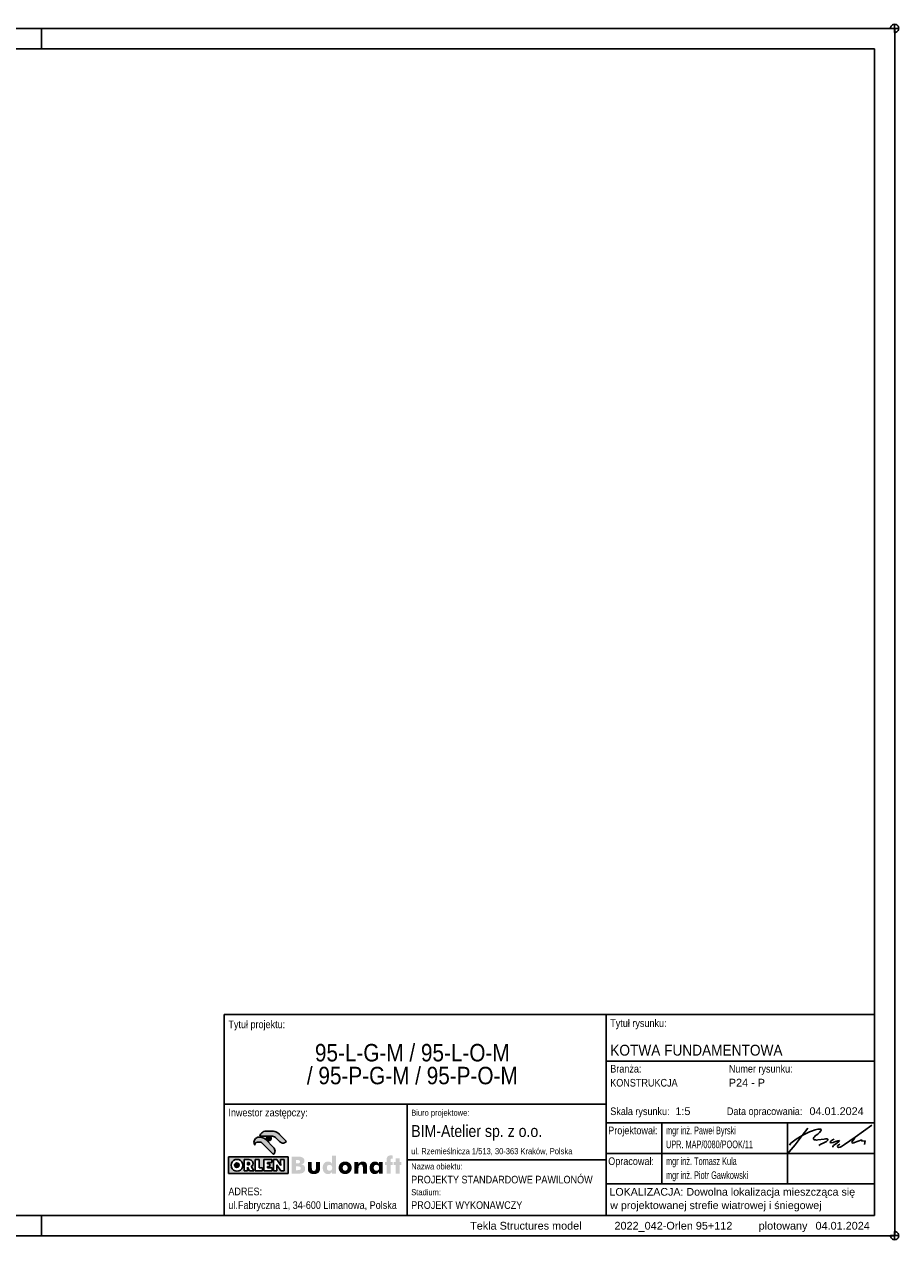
# Model space of a CAD drawing. Extents: x 68682 to 121374, y -47510 to -252.
# Tile 38 of 38: x 119223 to 121374, y -7953 to -4963. Entities that reach past the tile are written whole.
import ezdxf

# ---------------------------------------------------------------- set-up
doc = ezdxf.new("R2010")
doc.units = 0
doc.header["$LTSCALE"] = 1.125
doc.layers.add('TS_FORMATKA', color=7, linetype='Continuous')
doc.styles.add('ARIAL', font='arial.ttf')

msp = doc.modelspace()

# ---------------------------------------------------------------- hatches: boundary and pattern name
at = {"layer": 'TS_FORMATKA', "linetype": 'Continuous'}
for points in [[(119837.51, -7742.13), (119838.65, -7739.96), (119839.33, -7737.65), (119839.55, -7735.26), (119839.33, -7732.88), (119838.65, -7730.56), (119837.51, -7728.39), (119835.92, -7726.44), (119816.68, -7707.21), (119814.62, -7705.39), (119812.36, -7703.86), (119809.93, -7702.65), (119807.38, -7701.76), (119804.71, -7701.22), (119801.96, -7701.03), (119800.15, -7701.03), (119797.64, -7701.29), (119795.3, -7702.01), (119793.18, -7703.16), (119791.34, -7704.68), (119789.82, -7706.53), (119788.67, -7708.64), (119787.94, -7710.98), (119787.69, -7713.49), (119787.95, -7716.01), (119788.69, -7718.3), (119789.86, -7720.53), (119790.38, -7717.07), (119792.59, -7714.49), (119795.93, -7713.48), (119797, -7713.48), (119799.41, -7713.48), (119801.88, -7713.48), (119804.02, -7713.77), (119806.02, -7714.59), (119807.73, -7715.89), (119835.92, -7744.08)], [(119835.89, -7699.31), (119838.36, -7700.33), (119840.5, -7701.98), (119850.67, -7712.15), (119852.72, -7713.76), (119855.1, -7714.88), (119857.71, -7715.47), (119860.42, -7715.51), (119863.13, -7714.95), (119865.72, -7713.77), (119868.08, -7711.92), (119850.49, -7694.33), (119849.37, -7693.21), (119847.09, -7691.23), (119844.61, -7689.57), (119841.94, -7688.25), (119839.13, -7687.29), (119836.2, -7686.7), (119833.19, -7686.5), (119816.72, -7686.51), (119814.08, -7686.75), (119811.58, -7687.45), (119809.28, -7688.57), (119807.21, -7690.06), (119805.44, -7691.88), (119804.01, -7694), (119802.96, -7696.37), (119802.34, -7698.95), (119833.21, -7698.95)], [(119818.78, -7702), (119818.49, -7703.04), (119818.4, -7704.11), (119819.22, -7707.14), (119821.37, -7709.29), (119824.4, -7710.11), (119827.44, -7709.29), (119829.59, -7707.14), (119830.41, -7704.11), (119830.32, -7703.04), (119830.03, -7702), (119829.57, -7701.03), (119819.24, -7701.03)], [(119737.28, -7758.5), (119742.99, -7765.32), (119740.94, -7767.37), (119740.16, -7770.25), (119740.94, -7773.14), (119742.99, -7775.19), (119745.88, -7775.97), (119748.76, -7775.19), (119750.81, -7773.14), (119751.6, -7770.25), (119750.81, -7767.37), (119748.76, -7765.32), (119745.88, -7764.53), (119742.99, -7765.32), (119737.28, -7758.5), (119751.6, -7770.25), (119750.81, -7767.37), (119748.76, -7765.32), (119745.88, -7764.53), (119742.99, -7765.32), (119740.94, -7767.37), (119740.16, -7770.25), (119740.94, -7773.14), (119742.99, -7775.19), (119745.88, -7775.97), (119748.76, -7775.19), (119750.81, -7773.14), (119751.6, -7770.25), (119737.28, -7758.5), (119741.28, -7756.42), (119745.88, -7755.68), (119750.48, -7756.42), (119754.48, -7758.5), (119757.63, -7761.65), (119759.71, -7765.65), (119760.45, -7770.25), (119759.71, -7774.85), (119757.63, -7778.85), (119754.48, -7782.01), (119750.48, -7784.08), (119745.88, -7784.83), (119741.28, -7784.08), (119737.28, -7782.01), (119734.12, -7778.85), (119732.05, -7774.85), (119731.3, -7770.25), (119732.05, -7765.65), (119734.12, -7761.65), (119737.28, -7758.5), (119724.74, -7749.74), (119763.52, -7756.39), (119772.19, -7763.23), (119772.19, -7763.51), (119772.19, -7769.27), (119773.87, -7769.27), (119775.61, -7768.92), (119776.69, -7767.91), (119777.06, -7766.29), (119776.7, -7764.65), (119775.25, -7763.23), (119772.19, -7763.23), (119763.52, -7756.39), (119777.06, -7766.29), (119776.7, -7764.65), (119775.63, -7763.6), (119773.87, -7763.23), (119772.19, -7763.23), (119772.19, -7769.27), (119773.87, -7769.27), (119775.61, -7768.92), (119776.69, -7767.91), (119777.06, -7766.29), (119763.52, -7756.39), (119774.87, -7756.39), (119780.89, -7757.49), (119784.53, -7760.67), (119785.76, -7765.72), (119785.1, -7769.23), (119783.3, -7771.68), (119780.56, -7772.81), (119787.75, -7784.08), (119776.9, -7784.08), (119772.19, -7774.94), (119772.19, -7784.08), (119763.52, -7784.08), (119763.52, -7756.39), (119724.74, -7749.74), (119790.65, -7756.39), (119800.34, -7756.39), (119800.34, -7776.56), (119809.05, -7776.56), (119809.05, -7784.08), (119790.65, -7784.08), (119790.65, -7756.39), (119724.74, -7749.74), (119812.02, -7756.39), (119831.79, -7756.39), (119831.79, -7763.15), (119820.98, -7763.15), (119820.98, -7766.63), (119826.82, -7766.63), (119826.82, -7773.06), (119820.98, -7773.06), (119820.98, -7776.57), (119832.68, -7776.57), (119832.68, -7784.08), (119812.02, -7784.08), (119812.02, -7756.39), (119724.74, -7749.74), (119835.66, -7756.39), (119844.22, -7756.39), (119853.74, -7770.67), (119853.55, -7769.02), (119853.46, -7767.55), (119853.44, -7766.26), (119853.44, -7765.48), (119853.44, -7756.39), (119862.11, -7756.39), (119862.11, -7784.08), (119853.52, -7784.08), (119844.05, -7769.44), (119844.24, -7771.12), (119844.33, -7772.58), (119844.35, -7773.82), (119844.35, -7784.08), (119835.66, -7784.08), (119835.66, -7756.39), (119724.74, -7749.74), (119724.74, -7790.28), (119871.64, -7790.28), (119871.64, -7749.74), (119724.74, -7749.74)], [(119745.88, -7764.53), (119742.99, -7765.32), (119740.94, -7767.37), (119740.16, -7770.25), (119740.94, -7773.14), (119742.99, -7775.19), (119745.88, -7775.97), (119748.76, -7775.19), (119750.81, -7773.14), (119751.6, -7770.25), (119750.81, -7767.37), (119748.76, -7765.32)], [(119777.06, -7766.29), (119776.7, -7764.65), (119775.63, -7763.6), (119773.87, -7763.23), (119772.19, -7763.23), (119772.19, -7769.27), (119773.87, -7769.27), (119775.61, -7768.92), (119776.69, -7767.91)], [(119891.49, -7773.16), (119895.6, -7773.16), (119898.84, -7773.35), (119901.12, -7774.05), (119902.47, -7775.5), (119902.92, -7777.9), (119902.05, -7780.59), (119899.53, -7781.94), (119895.43, -7782.3), (119891.49, -7782.3), (119891.49, -7773.16), (119912.59, -7773.51), (119891.49, -7765.73), (119891.49, -7757.31), (119893.94, -7757.31), (119897.87, -7757.6), (119900.31, -7758.83), (119901.14, -7761.58), (119900.3, -7764.2), (119897.82, -7765.42), (119893.77, -7765.73), (119891.49, -7765.73), (119912.59, -7773.51), (119911.22, -7771.45), (119909.36, -7769.88), (119907.02, -7768.82), (119904.23, -7768.3), (119907.09, -7767.27), (119909.25, -7765.93), (119910.74, -7764.22), (119911.61, -7762.09), (119911.89, -7759.47), (119911.51, -7756.55), (119910.37, -7754.05), (119908.51, -7752), (119905.94, -7750.46), (119903.39, -7749.65), (119900.5, -7749.23), (119897.25, -7749.06), (119893.6, -7749.03), (119893.16, -7749.03), (119892.75, -7749.03), (119892.34, -7749.03), (119880.86, -7749.03), (119880.86, -7790.87), (119892.69, -7790.87), (119895.96, -7790.86), (119898.94, -7790.77), (119901.64, -7790.57), (119904.09, -7790.2), (119906.3, -7789.61), (119908.29, -7788.76), (119910.63, -7787.05), (119912.33, -7784.81), (119913.37, -7782.08), (119913.72, -7778.93), (119913.43, -7776.01), (119912.59, -7773.51)], [(119920.4, -7761.98), (119920.4, -7776.77), (119920.47, -7780.09), (119920.88, -7783.07), (119921.89, -7785.76), (119923.77, -7788.19), (119925.99, -7789.86), (119928.64, -7791.04), (119931.74, -7791.74), (119935.31, -7791.97), (119938.89, -7791.74), (119942, -7791.04), (119944.63, -7789.86), (119946.8, -7788.19), (119948.76, -7785.62), (119949.8, -7782.9), (119950.21, -7779.98), (119950.28, -7776.77), (119950.28, -7761.98), (119940.28, -7761.98), (119940.28, -7777.4), (119939.83, -7781.18), (119938.24, -7783.47), (119935.2, -7784.25), (119932.15, -7783.47), (119930.57, -7781.18), (119930.11, -7777.4), (119930.11, -7761.98)], [(119967.08, -7776.47), (119967.54, -7773.46), (119968.87, -7771.17), (119970.96, -7769.72), (119973.7, -7769.22), (119976.48, -7769.72), (119978.59, -7771.17), (119979.92, -7773.46), (119980.39, -7776.47), (119979.93, -7779.51), (119978.61, -7781.8), (119976.51, -7783.23), (119973.7, -7783.73), (119970.96, -7783.23), (119968.87, -7781.8), (119967.54, -7779.51), (119967.08, -7776.47), (119989.42, -7746.57), (119979.65, -7746.57), (119979.65, -7761.62), (119979.69, -7763.38), (119979.8, -7765.11), (119979.99, -7766.76), (119978, -7764.06), (119975.78, -7762.3), (119973.14, -7761.34), (119969.93, -7761.05), (119967.72, -7761.22), (119965.67, -7761.75), (119963.78, -7762.61), (119962.08, -7763.78), (119960.6, -7765.25), (119959.34, -7766.99), (119958.33, -7769.01), (119957.58, -7771.27), (119957.12, -7773.76), (119956.96, -7776.47), (119957.12, -7779.25), (119957.58, -7781.79), (119958.33, -7784.08), (119959.34, -7786.1), (119960.62, -7787.84), (119962.13, -7789.3), (119963.87, -7790.45), (119965.82, -7791.28), (119967.96, -7791.8), (119970.28, -7791.97), (119973.13, -7791.61), (119975.7, -7790.54), (119978, -7788.73), (119980.05, -7786.19), (119980.05, -7790.87), (119989.42, -7790.87), (119989.42, -7746.57)], [(120006.51, -7779.42), (120006.1, -7776.53), (120006.51, -7773.63), (120007.71, -7771.44), (120009.62, -7770.05), (120012.16, -7769.56), (120014.69, -7770.05), (120016.6, -7771.44), (120017.8, -7773.63), (120018.21, -7776.53), (120017.8, -7779.42), (120016.6, -7781.6), (120014.69, -7782.97), (120012.16, -7783.45), (120009.62, -7782.97), (120007.71, -7781.6), (120006.51, -7779.42), (120026.86, -7783.03), (120027.66, -7780.99), (120028.16, -7778.81), (120028.33, -7776.53), (120028.16, -7774.24), (120027.66, -7772.05), (120026.86, -7769.99), (120025.77, -7768.09), (120024.43, -7766.36), (120022.85, -7764.84), (120021.05, -7763.54), (120019.06, -7762.48), (120016.9, -7761.7), (120014.59, -7761.21), (120012.16, -7761.05), (120009.72, -7761.21), (120007.41, -7761.7), (120005.26, -7762.48), (120003.27, -7763.54), (120001.49, -7764.84), (119999.91, -7766.36), (119998.58, -7768.09), (119997.5, -7769.99), (119996.7, -7772.05), (119996.21, -7774.24), (119996.04, -7776.53), (119996.21, -7778.8), (119996.7, -7780.96), (119997.49, -7783.01), (119998.56, -7784.91), (119999.89, -7786.63), (120001.46, -7788.16), (120003.25, -7789.46), (120005.23, -7790.52), (120007.39, -7791.31), (120009.71, -7791.8), (120012.16, -7791.97), (120014.59, -7791.8), (120016.9, -7791.31), (120019.06, -7790.53), (120021.05, -7789.48), (120022.85, -7788.18), (120024.43, -7786.65), (120025.77, -7784.93), (120026.86, -7783.03)], [(120045.09, -7775.22), (120045.73, -7772.43), (120046.88, -7770.4), (120048.62, -7769.17), (120051.01, -7768.76), (120053.74, -7769.48), (120055.27, -7771.66), (120055.75, -7775.39), (120055.75, -7790.87), (120065.92, -7790.87), (120065.92, -7774.36), (120065.8, -7770.52), (120065.22, -7767.27), (120063.81, -7764.53), (120061.66, -7762.64), (120058.77, -7761.45), (120055.29, -7761.05), (120052.45, -7761.3), (120049.98, -7762.07), (120047.83, -7763.4), (120045.93, -7765.32), (120044.21, -7767.85), (120044.21, -7761.96), (120034.89, -7761.96), (120034.89, -7790.87), (120044.89, -7790.87), (120044.89, -7778.76)], [(120082.9, -7779.5), (120082.43, -7776.46), (120082.9, -7773.42), (120084.23, -7771.09), (120086.34, -7769.6), (120089.12, -7769.07), (120091.93, -7769.6), (120094.05, -7771.09), (120095.39, -7773.42), (120095.86, -7776.46), (120095.39, -7779.5), (120094.05, -7781.78), (120091.93, -7783.22), (120089.12, -7783.72), (120086.34, -7783.22), (120084.23, -7781.78), (120082.9, -7779.5), (120104.83, -7761.98), (120095.4, -7761.98), (120095.4, -7766.72), (120093.54, -7764.2), (120091.34, -7762.44), (120088.76, -7761.4), (120085.74, -7761.06), (120083.37, -7761.24), (120081.19, -7761.77), (120079.23, -7762.63), (120077.48, -7763.8), (120075.97, -7765.27), (120074.71, -7767.02), (120073.71, -7769.03), (120072.97, -7771.3), (120072.53, -7773.8), (120072.37, -7776.51), (120072.52, -7779.27), (120072.97, -7781.79), (120073.69, -7784.08), (120074.67, -7786.1), (120075.89, -7787.85), (120077.35, -7789.32), (120079.01, -7790.48), (120080.87, -7791.33), (120082.91, -7791.85), (120085.12, -7792.03), (120088.28, -7791.69), (120090.99, -7790.66), (120093.35, -7788.86), (120095.46, -7786.25), (120095.46, -7790.87), (120104.83, -7790.87), (120104.83, -7761.98)], [(120129.34, -7769.18), (120129.34, -7761.92), (120124.2, -7761.92), (120124.2, -7757.31), (120124.46, -7755.32), (120125.36, -7754.13), (120127, -7753.73), (120127.64, -7753.79), (120128.43, -7753.96), (120129.34, -7754.25), (120129.34, -7746.47), (120127.72, -7746.15), (120126.33, -7745.96), (120125.17, -7745.9), (120122.27, -7746.11), (120119.82, -7746.74), (120117.8, -7747.78), (120116.23, -7749.24), (120115.1, -7751.11), (120114.42, -7753.38), (120114.2, -7756.06), (120114.2, -7761.92), (120109.85, -7761.92), (120109.85, -7769.18), (120114.2, -7769.18), (120114.2, -7790.87), (120124.2, -7790.87), (120124.2, -7769.18)], [(120150.48, -7769.18), (120150.48, -7761.92), (120146.13, -7761.92), (120146.13, -7753.39), (120136.08, -7753.39), (120136.08, -7761.92), (120131.73, -7761.92), (120131.73, -7769.18), (120136.08, -7769.18), (120136.08, -7790.87), (120146.13, -7790.87), (120146.13, -7769.18)]]:
    msp.add_hatch(color=1, dxfattribs=at).paths.add_polyline_path(points)

# ---------------------------------------------------------------- linework, layer by layer
at = {"color": 7, "linetype": 'Continuous'}
for p, q in [((121364.41, -4963.33), (121362.45, -4963.53)), ((121366.36, -4963.53), (121364.41, -4963.33)), ((121364.41, -4963.33), (121364.41, -4983.33)), ((121354.6, -4971.38), (121354.41, -4973.33)), ((121374.41, -4973.33), (121354.41, -4973.33)), ((121355.17, -4969.51), (121354.6, -4971.38)), ((121356.09, -4967.78), (121355.17, -4969.51)), ((121357.33, -4966.26), (121356.09, -4967.78)), ((121358.85, -4965.02), (121357.33, -4966.26)), ((121360.58, -4964.1), (121358.85, -4965.02)), ((121362.45, -4963.53), (121360.58, -4964.1)), ((121364.41, -4983.33), (121366.36, -4983.14)), ((121368.23, -4964.1), (121366.36, -4963.53)), ((121366.36, -4983.14), (121368.23, -4982.57)), ((121369.96, -4965.02), (121368.23, -4964.1)), ((121368.23, -4982.57), (121369.96, -4981.65)), ((121371.48, -4966.26), (121369.96, -4965.02)), ((121369.96, -4981.65), (121371.48, -4980.41)), ((121372.72, -4967.78), (121371.48, -4966.26)), ((121371.48, -4980.41), (121372.72, -4978.89)), ((121373.64, -4969.51), (121372.72, -4967.78)), ((121372.72, -4978.89), (121373.64, -4977.16)), ((121374.21, -4971.38), (121373.64, -4969.51)), ((121373.64, -4977.16), (121374.21, -4975.29)), ((121374.41, -4973.33), (121374.21, -4971.38)), ((121374.21, -4975.29), (121374.41, -4973.33)), ((121354.41, -7943.33), (121354.6, -7945.29)), ((121374.41, -7943.33), (121354.41, -7943.33)), ((121354.6, -7945.29), (121355.17, -7947.16)), ((121355.17, -7947.16), (121356.09, -7948.89)), ((121356.09, -7948.89), (121357.33, -7950.41)), ((121357.33, -7950.41), (121358.85, -7951.65)), ((121358.85, -7951.65), (121360.58, -7952.57)), ((121360.58, -7952.57), (121362.45, -7953.14)), ((121362.45, -7953.14), (121364.41, -7953.33)), ((121366.36, -7933.53), (121364.41, -7933.33)), ((121364.41, -7933.33), (121364.41, -7953.33)), ((121364.41, -7953.33), (121366.36, -7953.14)), ((121368.23, -7934.1), (121366.36, -7933.53)), ((121366.36, -7953.14), (121368.23, -7952.57)), ((121369.96, -7935.02), (121368.23, -7934.1)), ((121368.23, -7952.57), (121369.96, -7951.65)), ((121371.48, -7936.26), (121369.96, -7935.02)), ((121369.96, -7951.65), (121371.48, -7950.41)), ((121372.72, -7937.78), (121371.48, -7936.26)), ((121371.48, -7950.41), (121372.72, -7948.89)), ((121373.64, -7939.51), (121372.72, -7937.78)), ((121372.72, -7948.89), (121373.64, -7947.16)), ((121374.21, -7941.38), (121373.64, -7939.51)), ((121373.64, -7947.16), (121374.21, -7945.29)), ((121374.41, -7943.33), (121374.21, -7941.38)), ((121374.21, -7945.29), (121374.41, -7943.33))]:
    msp.add_line(p, q, dxfattribs=at)
at = {"layer": 'TS_FORMATKA', "color": 7, "linetype": 'Continuous'}
for p, q in [((121364.74, -4973.54), (117164.74, -4973.54)), ((119264.74, -5023.54), (119264.74, -4973.54)), ((121364.74, -4973.54), (121314.74, -4973.54)), ((121364.74, -7943.54), (121364.74, -4973.54)), ((121314.74, -5023.54), (117214.74, -5023.54)), ((121314.74, -7893.54), (121314.74, -5023.54)), ((117214.74, -7893.54), (121314.74, -7893.54)), ((119264.74, -7943.54), (119264.74, -7893.54)), ((117164.74, -7943.54), (121364.74, -7943.54))]:
    msp.add_line(p, q, dxfattribs=at)
at = {"layer": 'TS_FORMATKA', "color": 1, "linetype": 'Continuous'}
for p, q in [((121314.74, -7399.09), (119714.74, -7399.09)), ((119714.74, -7399.09), (119714.74, -7893.54)), ((120654.57, -7399.09), (120654.57, -7893.54)), ((121314.74, -7893.54), (121314.74, -7399.09)), ((120654.57, -7513.89), (121314.74, -7513.89)), ((120654.57, -7620.32), (119714.74, -7620.32)), ((120164.74, -7620.32), (120164.74, -7893.54)), ((120654.57, -7666.04), (121314.74, -7666.04)), ((120791.84, -7666.04), (120791.84, -7815.98)), ((121100.78, -7666.04), (121100.78, -7815.98)), ((121137.04, -7696.69), (121150.61, -7678.61)), ((121159.53, -7686.55), (121168.43, -7683)), ((121168.43, -7683), (121175.01, -7681.35)), ((121175.01, -7681.35), (121178.49, -7681.03)), ((121178.49, -7681.03), (121181.56, -7681.12)), ((121181.56, -7681.12), (121183.37, -7682.16)), ((121183.74, -7684.12), (121183, -7685.82)), ((121183.37, -7682.16), (121183.74, -7684.12)), ((121267.52, -7701.46), (121308.52, -7671.88)), ((119787.94, -7710.98), (119787.69, -7713.49)), ((119787.69, -7713.49), (119787.95, -7716.01)), ((119788.67, -7708.64), (119787.94, -7710.98)), ((119789.82, -7706.53), (119788.67, -7708.64)), ((119791.34, -7704.68), (119789.82, -7706.53)), ((119793.18, -7703.16), (119791.34, -7704.68)), ((119792.59, -7714.49), (119795.93, -7713.48)), ((119795.3, -7702.01), (119793.18, -7703.16)), ((119797.64, -7701.29), (119795.3, -7702.01)), ((119795.93, -7713.48), (119797, -7713.48)), ((119797, -7713.48), (119799.41, -7713.48)), ((119800.15, -7701.03), (119797.64, -7701.29)), ((119799.41, -7713.48), (119801.88, -7713.48)), ((119801.96, -7701.03), (119800.15, -7701.03)), ((119801.88, -7713.48), (119804.02, -7713.77)), ((119804.71, -7701.22), (119801.96, -7701.03)), ((119802.96, -7696.37), (119802.34, -7698.95)), ((119802.34, -7698.95), (119833.21, -7698.95)), ((119804.01, -7694), (119802.96, -7696.37)), ((119805.44, -7691.88), (119804.01, -7694)), ((119804.02, -7713.77), (119806.02, -7714.59)), ((119807.38, -7701.76), (119804.71, -7701.22)), ((119807.21, -7690.06), (119805.44, -7691.88)), ((119809.28, -7688.57), (119807.21, -7690.06)), ((119809.93, -7702.65), (119807.38, -7701.76)), ((119811.58, -7687.45), (119809.28, -7688.57)), ((119812.36, -7703.86), (119809.93, -7702.65)), ((119814.08, -7686.75), (119811.58, -7687.45)), ((119814.62, -7705.39), (119812.36, -7703.86)), ((119816.72, -7686.51), (119814.08, -7686.75)), ((119816.68, -7707.21), (119814.62, -7705.39)), ((119835.92, -7726.44), (119816.68, -7707.21)), ((119833.19, -7686.5), (119816.72, -7686.51)), ((119818.49, -7703.04), (119818.4, -7704.11)), ((119818.4, -7704.11), (119819.22, -7707.14)), ((119818.78, -7702), (119818.49, -7703.04)), ((119819.24, -7701.03), (119818.78, -7702)), ((119819.22, -7707.14), (119821.37, -7709.29)), ((119829.57, -7701.03), (119819.24, -7701.03)), ((119821.37, -7709.29), (119824.4, -7710.11)), ((119824.4, -7710.11), (119827.44, -7709.29)), ((119827.44, -7709.29), (119829.59, -7707.14)), ((119830.03, -7702), (119829.57, -7701.03)), ((119829.59, -7707.14), (119830.41, -7704.11)), ((119830.32, -7703.04), (119830.03, -7702)), ((119830.41, -7704.11), (119830.32, -7703.04)), ((119836.2, -7686.7), (119833.19, -7686.5)), ((119833.19, -7686.5), (119833.19, -7686.5)), ((119833.21, -7698.95), (119835.89, -7699.31)), ((119835.89, -7699.31), (119838.36, -7700.33)), ((119839.13, -7687.29), (119836.2, -7686.7)), ((119838.36, -7700.33), (119840.5, -7701.98)), ((119841.94, -7688.25), (119839.13, -7687.29)), ((119840.5, -7701.98), (119850.67, -7712.15)), ((119844.61, -7689.57), (119841.94, -7688.25)), ((119847.09, -7691.23), (119844.61, -7689.57)), ((119849.37, -7693.21), (119847.09, -7691.23)), ((119850.45, -7694.28), (119849.37, -7693.21)), ((119850.45, -7694.28), (119850.45, -7694.28)), ((119850.45, -7694.28), (119850.45, -7694.28)), ((119850.45, -7694.28), (119850.45, -7694.28)), ((119868.08, -7711.92), (119850.45, -7694.28)), ((119850.67, -7712.15), (119852.72, -7713.76)), ((119852.72, -7713.76), (119855.1, -7714.88)), ((119863.13, -7714.95), (119865.72, -7713.77)), ((119865.72, -7713.77), (119868.08, -7711.92)), ((119868.08, -7711.92), (119868.08, -7711.92)), ((121109.11, -7715.96), (121121.98, -7705.97)), ((121119.89, -7720.22), (121137.04, -7696.69)), ((121121.98, -7705.97), (121137.04, -7696.69)), ((121137.04, -7696.69), (121154.84, -7688.17)), ((121154.84, -7688.17), (121159.53, -7686.55)), ((121165.28, -7702.22), (121164.42, -7703.34)), ((121164.42, -7703.34), (121164.42, -7704.59)), ((121164.42, -7704.59), (121164.87, -7705.9)), ((121164.87, -7705.9), (121165.53, -7706.68)), ((121166.8, -7700.23), (121165.28, -7702.22)), ((121165.53, -7706.68), (121167.12, -7707.45)), ((121169.14, -7698.21), (121166.8, -7700.23)), ((121167.12, -7707.45), (121169.32, -7707.85)), ((121171.66, -7696.03), (121169.14, -7698.21)), ((121169.32, -7707.85), (121172.02, -7708.08)), ((121175.14, -7693.58), (121171.66, -7696.03)), ((121172.02, -7708.08), (121175.8, -7707.72)), ((121177.69, -7691.18), (121175.14, -7693.58)), ((121175.8, -7707.72), (121190.95, -7705.69)), ((121179.61, -7689.23), (121177.69, -7691.18)), ((121183, -7685.82), (121179.61, -7689.23)), ((121196.36, -7711.6), (121188.62, -7715.67)), ((121190.95, -7705.69), (121194.28, -7705.39)), ((121194.28, -7705.39), (121197.2, -7705.42)), ((121198.29, -7710.17), (121196.36, -7711.6)), ((121197.2, -7705.42), (121198.95, -7705.64)), ((121199.68, -7708.77), (121198.29, -7710.17)), ((121198.95, -7705.64), (121200.25, -7706.11)), ((121200.72, -7707.3), (121199.68, -7708.77)), ((121200.25, -7706.11), (121200.72, -7707.3)), ((121207.14, -7710.54), (121205.71, -7712.42)), ((121205.71, -7712.42), (121205.71, -7714.42)), ((121211.71, -7707.61), (121207.14, -7710.54)), ((121208.49, -7714.84), (121213.15, -7714.03)), ((121215.42, -7706.24), (121211.71, -7707.61)), ((121213.15, -7714.03), (121218.73, -7712.03)), ((121218.73, -7712.03), (121224.97, -7710.18)), ((121227.36, -7712.03), (121221.78, -7715.79)), ((121224.97, -7710.18), (121228.97, -7709.34)), ((121228.97, -7709.34), (121227.36, -7712.03)), ((121241.06, -7718.94), (121267.52, -7701.46)), ((121259.57, -7711.69), (121259.38, -7713.58)), ((121259.38, -7713.58), (121259.7, -7715.29)), ((121262.91, -7707.38), (121259.57, -7711.69)), ((121267.52, -7701.46), (121262.91, -7707.38)), ((121266, -7714.3), (121284.06, -7707.74)), ((121284.06, -7707.74), (121284.06, -7710.88)), ((121284.06, -7710.88), (121291.81, -7710.37)), ((121291.81, -7710.37), (121290.05, -7719.2)), ((119787.95, -7716.01), (119788.69, -7718.3)), ((119788.69, -7718.3), (119789.86, -7720.53)), ((119789.86, -7720.53), (119790.38, -7717.07)), ((119790.38, -7717.07), (119792.59, -7714.49)), ((119806.02, -7714.59), (119807.73, -7715.89)), ((119807.73, -7715.89), (119835.92, -7744.08)), ((119837.51, -7728.39), (119835.92, -7726.44)), ((119835.92, -7744.08), (119837.51, -7742.13)), ((119838.65, -7730.56), (119837.51, -7728.39)), ((119837.51, -7742.13), (119838.65, -7739.96)), ((119839.33, -7732.88), (119838.65, -7730.56)), ((119838.65, -7739.96), (119839.33, -7737.65)), ((119839.55, -7735.26), (119839.33, -7732.88)), ((119839.33, -7737.65), (119839.55, -7735.26)), ((119855.1, -7714.88), (119857.71, -7715.47)), ((119857.71, -7715.47), (119860.42, -7715.51)), ((119860.42, -7715.51), (119863.13, -7714.95)), ((120654.57, -7741.01), (121314.74, -7741.01)), ((121099.7, -7743.21), (121119.89, -7720.22)), ((121105.95, -7720.6), (121109.11, -7715.96)), ((121182.49, -7718.57), (121177.55, -7721.85)), ((121188.62, -7715.67), (121182.49, -7718.57)), ((121205.71, -7714.42), (121208.49, -7714.84)), ((121213.95, -7721.59), (121211.92, -7724.15)), ((121211.92, -7724.15), (121211.92, -7725.76)), ((121221.78, -7715.79), (121213.95, -7721.59)), ((121224.89, -7721.91), (121223.66, -7724.03)), ((121223.66, -7724.03), (121224.26, -7725.82)), ((121224.26, -7725.82), (121226.67, -7726.22)), ((121227.01, -7720.02), (121224.89, -7721.91)), ((121226.67, -7726.22), (121230.17, -7725.56)), ((121229.73, -7718.54), (121227.01, -7720.02)), ((121230.17, -7725.56), (121233.81, -7723.7)), ((121233.81, -7723.7), (121241.06, -7718.94)), ((121259.7, -7715.29), (121261.96, -7715.88)), ((121261.96, -7715.88), (121266, -7714.3)), ((119724.74, -7749.69), (119871.64, -7749.69)), ((119724.74, -7790.28), (119724.74, -7749.69)), ((119724.74, -7749.74), (119871.64, -7749.74)), ((119724.74, -7790.28), (119724.74, -7749.74)), ((119731.3, -7770.25), (119732.05, -7765.65)), ((119732.05, -7774.85), (119731.3, -7770.25)), ((119732.05, -7765.65), (119734.12, -7761.65)), ((119734.12, -7761.65), (119737.28, -7758.5)), ((119737.28, -7758.5), (119741.28, -7756.42)), ((119740.16, -7770.25), (119740.94, -7767.37)), ((119740.94, -7773.14), (119740.16, -7770.25)), ((119740.94, -7767.37), (119742.99, -7765.32)), ((119742.99, -7775.19), (119740.94, -7773.14)), ((119741.28, -7756.42), (119745.88, -7755.68)), ((119742.99, -7765.32), (119745.88, -7764.53)), ((119745.88, -7755.68), (119750.48, -7756.42)), ((119745.88, -7764.53), (119748.76, -7765.32)), ((119748.76, -7765.32), (119750.81, -7767.37)), ((119750.81, -7773.14), (119748.76, -7775.19)), ((119750.48, -7756.42), (119754.48, -7758.5)), ((119750.81, -7767.37), (119751.6, -7770.25)), ((119751.6, -7770.25), (119750.81, -7773.14)), ((119754.48, -7758.5), (119757.63, -7761.65)), ((119757.63, -7761.65), (119759.71, -7765.65)), ((119759.71, -7765.65), (119760.45, -7770.25)), ((119760.45, -7770.25), (119759.71, -7774.85)), ((119774.87, -7756.39), (119763.52, -7756.39)), ((119763.52, -7756.39), (119763.52, -7784.08)), ((119772.19, -7763.51), (119772.19, -7763.23)), ((119772.19, -7763.23), (119773.87, -7763.23)), ((119772.19, -7768.94), (119772.19, -7763.51)), ((119772.19, -7769.27), (119772.19, -7768.94)), ((119773.87, -7769.27), (119772.19, -7769.27)), ((119773.87, -7763.23), (119775.63, -7763.6)), ((119775.61, -7768.92), (119773.87, -7769.27)), ((119780.89, -7757.49), (119774.87, -7756.39)), ((119776.69, -7767.91), (119775.61, -7768.92)), ((119775.63, -7763.6), (119776.7, -7764.65)), ((119777.06, -7766.29), (119776.69, -7767.91)), ((119776.7, -7764.65), (119777.06, -7766.29)), ((119780.56, -7772.81), (119783.3, -7771.68)), ((119787.75, -7784.08), (119780.56, -7772.81)), ((119784.53, -7760.67), (119780.89, -7757.49)), ((119783.3, -7771.68), (119785.1, -7769.23)), ((119785.76, -7765.72), (119784.53, -7760.67)), ((119785.1, -7769.23), (119785.76, -7765.72)), ((119800.34, -7756.39), (119790.65, -7756.39)), ((119790.65, -7756.39), (119790.65, -7784.08)), ((119800.34, -7776.56), (119800.34, -7756.39)), ((119831.79, -7756.39), (119812.02, -7756.39)), ((119812.02, -7756.39), (119812.02, -7784.08)), ((119820.98, -7766.63), (119820.98, -7763.15)), ((119820.98, -7763.15), (119831.79, -7763.15)), ((119826.82, -7766.63), (119820.98, -7766.63)), ((119820.98, -7776.57), (119820.98, -7773.06)), ((119820.98, -7773.06), (119826.82, -7773.06)), ((119826.82, -7773.06), (119826.82, -7766.63)), ((119831.79, -7763.15), (119831.79, -7756.39)), ((119844.22, -7756.39), (119835.66, -7756.39)), ((119835.66, -7756.39), (119835.66, -7784.08)), ((119844.24, -7771.12), (119844.05, -7769.44)), ((119844.05, -7769.44), (119853.52, -7784.08)), ((119853.74, -7770.67), (119844.22, -7756.39)), ((119844.33, -7772.58), (119844.24, -7771.12)), ((119844.35, -7773.82), (119844.33, -7772.58)), ((119844.35, -7784.08), (119844.35, -7773.82)), ((119862.11, -7756.39), (119853.44, -7756.39)), ((119853.44, -7756.39), (119853.44, -7765.48)), ((119853.44, -7765.48), (119853.44, -7765.72)), ((119853.44, -7765.72), (119853.44, -7765.98)), ((119853.44, -7765.98), (119853.44, -7766.26)), ((119853.44, -7766.26), (119853.46, -7767.55)), ((119853.46, -7767.55), (119853.55, -7769.02)), ((119853.55, -7769.02), (119853.74, -7770.67)), ((119862.11, -7784.08), (119862.11, -7756.39)), ((119871.64, -7749.69), (119871.64, -7790.28)), ((119871.64, -7749.74), (119871.64, -7790.28)), ((120654.57, -7756.93), (120164.74, -7756.93)), ((119871.64, -7790.28), (119724.74, -7790.28)), ((119871.64, -7790.28), (119724.74, -7790.28)), ((119734.12, -7778.85), (119732.05, -7774.85)), ((119737.28, -7782.01), (119734.12, -7778.85)), ((119741.28, -7784.08), (119737.28, -7782.01)), ((119745.88, -7784.83), (119741.28, -7784.08)), ((119745.88, -7775.97), (119742.99, -7775.19)), ((119748.76, -7775.19), (119745.88, -7775.97)), ((119750.48, -7784.08), (119745.88, -7784.83)), ((119754.48, -7782.01), (119750.48, -7784.08)), ((119757.63, -7778.85), (119754.48, -7782.01)), ((119759.71, -7774.85), (119757.63, -7778.85)), ((119763.52, -7784.08), (119772.19, -7784.08)), ((119772.19, -7784.08), (119772.19, -7774.94)), ((119772.19, -7774.94), (119776.9, -7784.08)), ((119776.9, -7784.08), (119787.75, -7784.08)), ((119790.65, -7784.08), (119809.05, -7784.08)), ((119809.05, -7776.56), (119800.34, -7776.56)), ((119809.05, -7784.08), (119809.05, -7776.56)), ((119812.02, -7784.08), (119832.68, -7784.08)), ((119832.68, -7776.57), (119820.98, -7776.57)), ((119832.68, -7784.08), (119832.68, -7776.57)), ((119835.66, -7784.08), (119844.35, -7784.08)), ((119853.52, -7784.08), (119862.11, -7784.08)), ((120654.57, -7815.98), (121314.74, -7815.98)), ((119714.74, -7893.54), (121314.74, -7893.54))]:
    msp.add_line(p, q, dxfattribs=at)

# ---------------------------------------------------------------- texts
at = {"layer": 'TS_FORMATKA', "color": 1, "linetype": 'Continuous', "style": 'ARIAL'}
for s, height, width, p in [('Tytuł projektu:', 18.7647, 0.84928, (119724.74, -7433.01)), ('Tytuł rysunku:', 18.7647, 0.84928, (120664.57, -7429.92)), ('KOTWA FUNDAMENTOWA', 26.7422, 0.9, (120664.57, -7500.53)), ('Branża:', 18.765, 0.84928, (120664.57, -7542.16)), ('Numer rysunku:', 18.7647, 0.84928, (120956.31, -7542.16)), ('KONSTRUKCJA', 18.7647, 0.84928, (120664.57, -7576.59)), ('Inwestor zastępczy:', 18.7647, 0.84928, (119724.74, -7649.92)), ('Biuro projektowe:', 15.0118, 0.84928, (120174.74, -7648.59)), ('Skala rysunku:', 18.7647, 0.84928, (120664.57, -7646.78)), ('Data opracowania:', 18.7647, 0.84928, (120951.63, -7646.78)), ('BIM-Atelier sp. z o.o.', 29.273, 0.84928, (120174.74, -7700.69)), ('Projektował:', 18.7647, 0.84928, (120659.57, -7693.89)), ('ul. Rzemieślnicza 1/513, 30-363 Kraków, Polska', 15.0118, 0.84928, (120174.74, -7743.05)), ('Nazwa obiektu:', 15.0118, 0.84928, (120174.74, -7780.48)), ('Opracował:', 18.765, 0.84928, (120659.57, -7769.58)), ('mgr inż. Tomasz Kula', 18.7647, 0.686375, (120801.84, -7769.58)), ('PROJEKTY STANDARDOWE PAWILONÓW', 18.7647, 0.84928, (120174.74, -7814.85)), ('mgr inż. Piotr Gawkowski', 18.7647, 0.686375, (120801.84, -7803.94)), ('ADRES:', 18.765, 0.84928, (119724.74, -7844.07)), ('Stadium:', 15.012, 0.84928, (120174.74, -7844.07)), ('ul.Fabryczna 1, 34-600 Limanowa, Polska', 18.7647, 0.84928, (119724.74, -7877.64)), ('PROJEKT WYKONAWCZY', 18.7647, 0.84928, (120174.74, -7877.64))]:
    msp.add_text(s, height=height, dxfattribs=dict(at, width=width)).set_placement(p)
at = {"layer": 'TS_FORMATKA', "color": 1, "style": 'ARIAL'}
for s, height, width, p in [('95-L-G-M / 95-L-O-M', 42.9785, 0.85, (119937.82, -7514.73)), ('/ 95-P-G-M / 95-P-O-M', 42.9785, 0.85, (119918, -7570.98)), ('mgr inż. Paweł Byrski', 18.7647, 0.686375, (120801.84, -7693.89)), ('UPR. MAP/0080/POOK/11', 18.7647, 0.686375, (120801.84, -7728.24))]:
    msp.add_text(s, height=height, dxfattribs=dict(at, width=width)).set_placement(p)
at = {"layer": 'TS_FORMATKA', "color": 1, "linetype": 'Continuous', "style": 'ARIAL'}
for s, height, p in [('P24 - P', 19.102, (120956.31, -7576.59)), ('1:5', 19.102, (120824.74, -7646.78)), ('04.01.2024', 19.102, (121154.74, -7646.78)), ('LOKALIZACJA: Dowolna lokalizacja mieszcząca się', 18.7647, (120662.57, -7844.99)), ('w projektowanej strefie wiatrowej i śniegowej', 18.7647, (120664.51, -7878.07))]:
    msp.add_text(s, height=height, dxfattribs=at).set_placement(p)
at = {"layer": 'TS_FORMATKA', "color": 174, "style": 'ARIAL'}
for s, height, p in [('Tekla Structures model', 19.1016, (120319.74, -7928.54)), ('plotowany', 19.102, (121029.74, -7928.54))]:
    msp.add_text(s, height=height, dxfattribs=at).set_placement(p)
at = {"layer": 'TS_FORMATKA', "color": 1, "style": 'ARIAL'}
for s, height, p in [('2022_042-Orlen 95+112', 19.1016, (120674.95, -7928.54)), ('04.01.2024', 19.102, (121169.74, -7928.54))]:
    msp.add_text(s, height=height, dxfattribs=at).set_placement(p)

doc.saveas('drawing.dxf')
